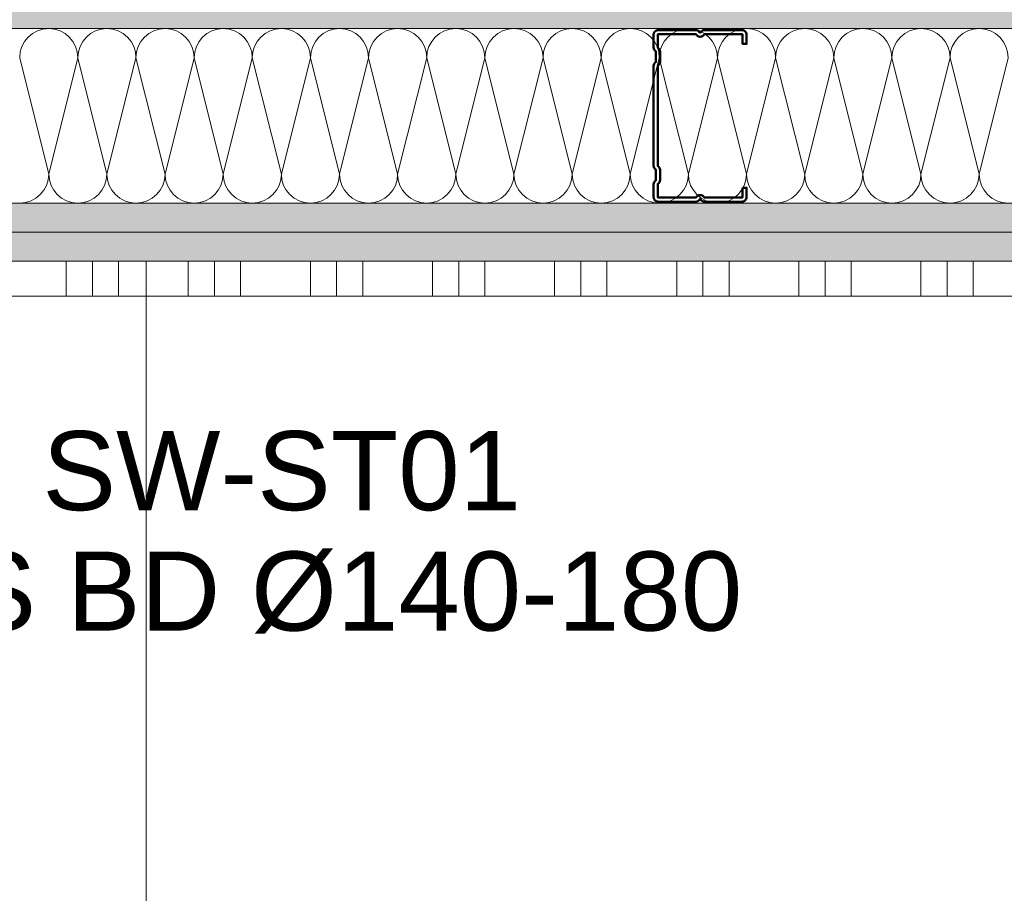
# Model space of a CAD drawing. Header units: metres. Extents: x -3.5 to 65.3, y -10.9 to 16.7.
# Tile 92 of 225: x 40.75 to 41.173, y 3.538 to 3.914. Entities that reach past the tile are written whole.
import ezdxf

# ---------------------------------------------------------------- set-up
doc = ezdxf.new("R2010")
doc.units = ezdxf.units.M
doc.header["$MEASUREMENT"] = 0
doc.linetypes.add('Wipeout_Contour', pattern=[1, 0, -1])
for name, color, linetype in [('102 - Bemaßung_ Beschriftung.Detail_ Ausschnitt', 7, 'Continuous'), ('654 - Abdeckung.Wand Belag', 7, 'Continuous'), ('660 - Unterkonstruktion.Trockenbau', 7, 'Continuous'), ('Neubau_102 - Bemaßung_ Beschriftung.Detail_ Ausschnitt', 7, 'Continuous'), ('Neubau_606 - Struktur.Wand Innen Ausbau', 7, 'Continuous'), ('Neubau_650 - Abdeckung.Fußboden Aufbau', 7, 'Continuous')]:
    doc.layers.add(name, color=color, linetype=linetype)
doc.styles.add('ERSTELLTER_STIL_1', font='txt')
doc.dimstyles.new('ERSTELLTER_STIL__2', dxfattribs={"dimtxt": 0.04, "dimasz": 0.02128, "dimexe": 0.18, "dimexo": 0.0625, "dimgap": 0, "dimtad": 1, "dimtih": 1, "dimtoh": 1, "dimzin": 0, "dimdsep": 46, "dimtxsty": 'ERSTELLTER_STIL_1', "dimblk": 'ARROWHEAD_2', "dimblk1": 'ARROWHEAD_2', "dimblk2": 'ARROWHEAD_2', "dimcen": 0.09, "dimse1": 1, "dimse2": 1, "dimclrd": 7, "dimclre": 7, "dimclrt": 7, "dimazin": 0, "dimtfac": 1, "dimtdec": 4, "dimtmove": 2, "dimatfit": 3, "dimfxl": 1, "dimtolj": 1, "dimtzin": 0, "dimarcsym": 0})
doc.dimstyles.new('ERSTELLTER_STIL__5', dxfattribs={"dimtxt": 0.04, "dimasz": 0.02128, "dimexe": 0.18, "dimexo": 0.0625, "dimgap": 0, "dimtad": 1, "dimtih": 1, "dimtoh": 1, "dimzin": 0, "dimdsep": 46, "dimtxsty": 'ERSTELLTER_STIL_1', "dimblk": 'ARROWHEAD_2', "dimblk1": 'ARROWHEAD_2', "dimblk2": 'ARROWHEAD_2', "dimcen": 0.09, "dimclrd": 7, "dimclre": 7, "dimclrt": 7, "dimazin": 0, "dimtfac": 1, "dimtdec": 4, "dimtmove": 0, "dimatfit": 3, "dimfxl": 1, "dimtolj": 1, "dimtzin": 0, "dimarcsym": 0})
doc.dimstyles.new('ERSTELLTER_STIL__7', dxfattribs={"dimtxt": 0.18, "dimasz": 0.010944, "dimexe": 0.18, "dimexo": 0.0625, "dimgap": 0, "dimtad": 0, "dimtih": 1, "dimtoh": 1, "dimdec": 4, "dimzin": 0, "dimdsep": 46, "dimcen": 0.09, "dimadec": 0, "dimazin": 0, "dimtfac": 1, "dimtdec": 4, "dimtmove": 0, "dimatfit": 3, "dimldrblk": 'ARROWHEAD_11', "dimfxl": 1, "dimtolj": 1, "dimtzin": 0, "dimarcsym": 0})
pattern_1 = [(45, (0, 0), (-0.0070710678, 0.0070710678), [0, -0.01])]

# ---------------------------------------------------------------- blocks, each defined once
blk = doc.blocks.new('*X68')
at = {"layer": 'Neubau_606 - Struktur.Wand Innen Ausbau', "color": 7, "linetype": 'Continuous', "lineweight": 5}
for p, q in [((40.75, 3.8975), (40.7625, 3.8475)), ((40.775, 3.8975), (40.7625, 3.8475)), ((40.775, 3.8975), (40.7875, 3.8475)), ((40.8, 3.8975), (40.7875, 3.8475)), ((40.8, 3.8975), (40.8125, 3.8475)), ((40.825, 3.8975), (40.8125, 3.8475)), ((40.825, 3.8975), (40.8375, 3.8475)), ((40.85, 3.8975), (40.8375, 3.8475)), ((40.85, 3.8975), (40.8625, 3.8475)), ((40.875, 3.8975), (40.8625, 3.8475)), ((40.875, 3.8975), (40.8875, 3.8475)), ((40.9, 3.8975), (40.8875, 3.8475)), ((40.9, 3.8975), (40.9125, 3.8475)), ((40.925, 3.8975), (40.9125, 3.8475)), ((40.925, 3.8975), (40.9375, 3.8475)), ((40.95, 3.8975), (40.9375, 3.8475)), ((40.95, 3.8975), (40.9625, 3.8475)), ((40.975, 3.8975), (40.9625, 3.8475)), ((40.975, 3.8975), (40.9875, 3.8475)), ((41, 3.8975), (40.9875, 3.8475)), ((41, 3.8975), (41.0125, 3.8475)), ((41.025, 3.8975), (41.0125, 3.8475)), ((41.025, 3.8975), (41.0375, 3.8475)), ((41.05, 3.8975), (41.0375, 3.8475)), ((41.05, 3.8975), (41.0625, 3.8475)), ((41.075, 3.8975), (41.0625, 3.8475)), ((41.075, 3.8975), (41.0875, 3.8475)), ((41.1, 3.8975), (41.0875, 3.8475)), ((41.1, 3.8975), (41.1125, 3.8475)), ((41.125, 3.8975), (41.1125, 3.8475)), ((41.125, 3.8975), (41.1375, 3.8475)), ((41.15, 3.8975), (41.1375, 3.8475)), ((41.15, 3.8975), (41.1625, 3.8475)), ((41.175, 3.8975), (41.1625, 3.8475))]:
    blk.add_line(p, q, dxfattribs=at)
for centre, start, end in [((40.7625, 3.8975), 90, 180), ((40.7625, 3.8975), 360, 90), ((40.7875, 3.8975), 90, 180), ((40.7875, 3.8975), 360, 90), ((40.8125, 3.8975), 90, 180), ((40.8125, 3.8975), 360, 90), ((40.8375, 3.8975), 90, 180), ((40.8375, 3.8975), 360, 90), ((40.8625, 3.8975), 90, 180), ((40.8625, 3.8975), 360, 90), ((40.8875, 3.8975), 90, 180), ((40.8875, 3.8975), 360, 90), ((40.9125, 3.8975), 90, 180), ((40.9125, 3.8975), 360, 90), ((40.9375, 3.8975), 90, 180), ((40.9375, 3.8975), 360, 90), ((40.9625, 3.8975), 90, 180), ((40.9625, 3.8975), 360, 90), ((40.9875, 3.8975), 90, 180), ((40.9875, 3.8975), 360, 90), ((41.0125, 3.8975), 90, 180), ((41.0125, 3.8975), 360, 90), ((41.0375, 3.8975), 90, 180), ((41.0375, 3.8975), 360, 90), ((41.0625, 3.8975), 90, 180), ((41.0625, 3.8975), 360, 90), ((41.0875, 3.8975), 90, 180), ((41.0875, 3.8975), 360, 90), ((41.1125, 3.8975), 90, 180), ((41.1125, 3.8975), 360, 90), ((41.1375, 3.8975), 90, 180), ((41.1375, 3.8975), 360, 90), ((41.1625, 3.8975), 90, 180), ((41.1625, 3.8975), 360, 90), ((40.75, 3.8475), 270, 360), ((40.775, 3.8475), 180, 270), ((40.775, 3.8475), 270, 360), ((40.8, 3.8475), 180, 270), ((40.8, 3.8475), 270, 360), ((40.825, 3.8475), 180, 270), ((40.825, 3.8475), 270, 360), ((40.85, 3.8475), 180, 270), ((40.85, 3.8475), 270, 360), ((40.875, 3.8475), 180, 270), ((40.875, 3.8475), 270, 360), ((40.9, 3.8475), 180, 270), ((40.9, 3.8475), 270, 360), ((40.925, 3.8475), 180, 270), ((40.925, 3.8475), 270, 360), ((40.95, 3.8475), 180, 270), ((40.95, 3.8475), 270, 360), ((40.975, 3.8475), 180, 270), ((40.975, 3.8475), 270, 360), ((41, 3.8475), 180, 270), ((41, 3.8475), 270, 360), ((41.025, 3.8475), 180, 270), ((41.025, 3.8475), 270, 360), ((41.05, 3.8475), 180, 270), ((41.05, 3.8475), 270, 360), ((41.075, 3.8475), 180, 270), ((41.075, 3.8475), 270, 360), ((41.1, 3.8475), 180, 270), ((41.1, 3.8475), 270, 360), ((41.125, 3.8475), 180, 270), ((41.125, 3.8475), 270, 360), ((41.15, 3.8475), 180, 270), ((41.15, 3.8475), 270, 360), ((41.175, 3.8475), 180, 270)]:
    blk.add_arc(centre, 0.0125, start, end, dxfattribs=at)
blk = doc.blocks.new('*X91')
at = {"layer": '654 - Abdeckung.Wand Belag', "color": 7, "linetype": 'Continuous', "lineweight": 5}
for p, q in [((40.74, 3.81), (40.7925, 3.81)), ((40.77, 3.81), (40.77, 3.795)), ((40.78125, 3.81), (40.78125, 3.795)), ((40.7925, 3.81), (40.7925, 3.795)), ((40.7925, 3.81), (40.845, 3.81)), ((40.8225, 3.81), (40.8225, 3.795)), ((40.83375, 3.81), (40.83375, 3.795)), ((40.845, 3.81), (40.845, 3.795)), ((40.845, 3.81), (40.8975, 3.81)), ((40.875, 3.81), (40.875, 3.795)), ((40.88625, 3.81), (40.88625, 3.795)), ((40.8975, 3.81), (40.8975, 3.795)), ((40.8975, 3.81), (40.95, 3.81)), ((40.9275, 3.81), (40.9275, 3.795)), ((40.93875, 3.81), (40.93875, 3.795)), ((40.95, 3.81), (40.95, 3.795)), ((40.95, 3.81), (41.0025, 3.81)), ((40.98, 3.81), (40.98, 3.795)), ((40.99125, 3.81), (40.99125, 3.795)), ((41.0025, 3.81), (41.0025, 3.795)), ((41.0025, 3.81), (41.055, 3.81)), ((41.0325, 3.81), (41.0325, 3.795)), ((41.04375, 3.81), (41.04375, 3.795)), ((41.055, 3.81), (41.055, 3.795)), ((41.055, 3.81), (41.1075, 3.81)), ((41.085, 3.81), (41.085, 3.795)), ((41.09625, 3.81), (41.09625, 3.795)), ((41.1075, 3.81), (41.1075, 3.795)), ((41.1075, 3.81), (41.16, 3.81)), ((41.1375, 3.81), (41.1375, 3.795)), ((41.14875, 3.81), (41.14875, 3.795)), ((41.16, 3.81), (41.16, 3.795)), ((41.16, 3.81), (41.2125, 3.81))]:
    blk.add_line(p, q, dxfattribs=at)
blk = doc.blocks.new('*D394')
at = {"layer": '102 - Bemaßung_ Beschriftung.Detail_ Ausschnitt', "color": 7, "linetype": 'Continuous', "lineweight": 5}
for p, q in [((40.37997, 0.9763), (40.37997, 1.0183)), ((40.80397, 0.9763), (40.80397, 1.0183)), ((40.38806, 1.0113), (40.37189, 0.9833)), ((40.81205, 1.0113), (40.79589, 0.9833)), ((40.36628, 0.9973), (40.37997, 0.9973)), ((40.37997, 0.9973), (40.80397, 0.9973))]:
    blk.add_line(p, q, dxfattribs=at)
at = {"layer": '102 - Bemaßung_ Beschriftung.Detail_ Ausschnitt', "color": 7, "lineweight": 5, "insert": (40.60755, 1.0053), "char_height": 0.04, "attachment_point": 7, "style": 'ERSTELLTER_STIL_1'}
blk.add_mtext('\\A1;{\\pql;\\fArial|b0|i0|c0|p38;42\\fArial|b0|i0|c0|p38;\\A1{\\H.66x;\\S4^  ;}}', dxfattribs=at)
blk = doc.blocks.new('ARROWHEAD_2')
at = {"color": 0, "linetype": 'Continuous', "lineweight": 0}
for p, q in [((-0.378, -0.655), (0.378, 0.655)), ((0, 0), (-1, 0))]:
    blk.add_line(p, q, dxfattribs=at)
blk = doc.blocks.new('*D420')
at = {"layer": '102 - Bemaßung_ Beschriftung.Detail_ Ausschnitt', "color": 7, "linetype": 'Continuous', "lineweight": 5}
for p, q in [((43.74499, 3.38594), (43.74499, 3.89)), ((40.12997, 3.38594), (40.12997, 3.465)), ((40.13806, 3.42094), (40.12189, 3.39294)), ((43.75307, 3.42094), (43.73691, 3.39294)), ((40.11628, 3.40694), (40.12997, 3.40694)), ((40.12997, 3.40694), (43.74499, 3.40694))]:
    blk.add_line(p, q, dxfattribs=at)
at = {"color": 254, "linetype": 'Wipeout_Contour', "lineweight": 0, "ltscale": 168.323214}
blk.add_wipeout([(41.86675, 3.40744), (42.00821, 3.40744), (42.00821, 3.46244), (41.86675, 3.46244)], dxfattribs=at).dxf.layer = '102 - Bemaßung_ Beschriftung.Detail_ Ausschnitt'
at = {"layer": '102 - Bemaßung_ Beschriftung.Detail_ Ausschnitt', "color": 7, "lineweight": 5, "insert": (41.87425, 3.40718), "char_height": 0.04, "attachment_point": 7, "style": 'ERSTELLTER_STIL_1'}
blk.add_mtext('\\A1;{\\pql;\\fArial|b0|i0|c0|p38;3,61\\fArial|b0|i0|c0|p38;\\A1{\\H.66x;\\S5^  ;}}', dxfattribs=at)
blk = doc.blocks.new('ARROWHEAD_11')
at = {"color": 0, "linetype": 'Continuous', "lineweight": 0}
blk.add_line((0, 0), (-1, 0), dxfattribs=at)
at = {"color": 0, "linetype": 'Continuous', "lineweight": 0, "const_width": 0.25, "flags": 128}
blk.add_lwpolyline([(-0.125, 0, 1), (0.125, 0, 1)], format="xyb", close=True, dxfattribs=at)

msp = doc.modelspace()

# ---------------------------------------------------------------- hatches: boundary and pattern name
at = {"layer": 'Neubau_606 - Struktur.Wand Innen Ausbau', "linetype": 'Continuous', "lineweight": 0, "true_color": 0x000000}
h = msp.add_hatch(dxfattribs=at)
h.set_pattern_fill('Gips_0001', color=18, style=0, pattern_type=2)
h.set_pattern_definition(pattern_1)
h.paths.add_polyline_path([(40.12997, 3.9225), (40.12997, 3.91), (42.32499, 3.91), (42.32499, 3.9225)])
h = msp.add_hatch(dxfattribs=at)
h.set_pattern_fill('Gips_0001', color=18, style=0, pattern_type=2)
h.set_pattern_definition(pattern_1)
h.paths.add_polyline_path([(40.12997, 3.8225), (42.32499, 3.8225), (42.32499, 3.835), (40.12997, 3.835)])
h = msp.add_hatch(dxfattribs=at)
h.set_pattern_fill('Gips_0001', color=18, style=0, pattern_type=2)
h.set_pattern_definition(pattern_1)
h.paths.add_polyline_path([(42.32499, 3.8225), (40.12997, 3.8225), (40.12997, 3.81), (42.32499, 3.81)])
at = {"layer": 'Neubau_650 - Abdeckung.Fußboden Aufbau', "linetype": 'Continuous', "lineweight": 13, "true_color": 0xafafaf}
h = msp.add_hatch(dxfattribs=at)
h.set_pattern_fill('Raster_60x60_Fuge_2mm_0001', color=253, style=0, pattern_type=2)
h.set_pattern_definition([(0, (42.61, 3.81), (0, 0.602), []), (90, (42.61, 3.81), (-0.602, 0), [])])
h.paths.add_polyline_path([(42.32499, 3.81), (40.37997, 3.81), (40.37997, 0.255), (43.54499, 0.255), (43.54499, 0.33, -0.414214), (43.49499, 0.28, -0.414214), (43.44499, 0.33, -0.414214), (43.39499, 0.28, -0.414214), (43.34499, 0.33, -0.414214), (43.39499, 0.38, -0.414214), (43.44499, 0.33, -0.414214), (43.49499, 0.38, -0.414214), (43.54499, 0.33), (43.54499, 3.81), (43.20999, 3.81), (43.20999, 3.935), (42.32499, 3.935)])

# ---------------------------------------------------------------- linework, layer by layer
at = {"layer": '654 - Abdeckung.Wand Belag', "color": 7, "linetype": 'Continuous', "lineweight": 5, "flags": 128}
for points in [[(42.29499, 3.81), (40.37999, 3.81)], [(40.37999, 3.795), (42.29499, 3.795)]]:
    msp.add_lwpolyline(points, dxfattribs=at)
at = {"layer": 'Neubau_606 - Struktur.Wand Innen Ausbau', "color": 1, "linetype": 'Continuous', "lineweight": 5}
for p, q in [((42.32499, 3.91), (40.12997, 3.91)), ((40.12997, 3.835), (42.32499, 3.835)), ((40.12997, 3.8225), (42.32499, 3.8225))]:
    msp.add_line(p, q, dxfattribs=at)
at = {"layer": 'Neubau_606 - Struktur.Wand Innen Ausbau', "color": 1, "linetype": 'Continuous', "lineweight": 5, "flags": 128}
msp.add_lwpolyline([(40.37997, 3.81), (42.32499, 3.81)], dxfattribs=at)
at = {"layer": 'Neubau_650 - Abdeckung.Fußboden Aufbau', "color": 1, "linetype": 'Continuous', "lineweight": 13, "flags": 128}
msp.add_lwpolyline([(43.54499, 0.33), (43.54499, 0.255), (40.37997, 0.255), (40.37997, 3.81), (42.32499, 3.81), (42.32499, 3.935)], dxfattribs=at)

# ---------------------------------------------------------------- block references
at = {"layer": '654 - Abdeckung.Wand Belag', "color": 7, "lineweight": 5}
msp.add_blockref('*X91', (0, 0), dxfattribs=at)
at = {"layer": 'Neubau_606 - Struktur.Wand Innen Ausbau', "color": 1, "lineweight": 13}
msp.add_blockref('*X68', (0, 0), dxfattribs=at)

# ---------------------------------------------------------------- dimensions: what is measured, and where the dimension line sits
at = {"layer": '102 - Bemaßung_ Beschriftung.Detail_ Ausschnitt', "color": 7, "linetype": 'Continuous', "lineweight": 5}
dim = msp.add_linear_dim(base=(40.80397, 0.9973), p1=(40.37997, 3.81), p2=(40.80397, 3.208), dimstyle='ERSTELLTER_STIL__2', dxfattribs=at)
dim.commit()
dim.dimension.update_dxf_attribs({"geometry": '*D394', "text_midpoint": (40.69207, 1.0253), "dimtype": 160})

# ---------------------------------------------------------------- next in the draw order: dimensions: what is measured, and where the dimension line sits
dim = msp.add_linear_dim(base=(43.74499, 3.40694), p1=(40.12997, 3.465), p2=(43.74499, 3.89), dimstyle='ERSTELLTER_STIL__5', dxfattribs=at)
dim.commit()
dim.dimension.update_dxf_attribs({"geometry": '*D420', "text_midpoint": (41.98023, 3.43494), "dimtype": 160})

# ---------------------------------------------------------------- next in the draw order: linework, layer by layer
at = {"layer": '660 - Unterkonstruktion.Trockenbau', "color": 7, "linetype": 'Continuous', "lineweight": 50, "flags": 128}
msp.add_lwpolyline([(41.06081, 3.8416), (41.06256, 3.8416), (41.06256, 3.8376, -0.414214), (41.06056, 3.8356), (41.04451, 3.8356, -0.267949), (41.04278, 3.8366, 0.57735), (41.04234, 3.8366, -0.267949), (41.04061, 3.8356), (41.02456, 3.8356, -0.414214), (41.02256, 3.8376), (41.02256, 3.8431, -0.250492), (41.02345, 3.84476, 0.250492), (41.02356, 3.84497), (41.02356, 3.84923, 0.250492), (41.02345, 3.84944, -0.250492), (41.02256, 3.8511), (41.02256, 3.8939, -0.250492), (41.02345, 3.89556, 0.250492), (41.02356, 3.89577), (41.02356, 3.90003, 0.250492), (41.02345, 3.90024, -0.250492), (41.02256, 3.9019), (41.02256, 3.9074, -0.414214), (41.02456, 3.9094), (41.04061, 3.9094, -0.267949), (41.04234, 3.9084, 0.57735), (41.04278, 3.9084, -0.267949), (41.04451, 3.9094), (41.06056, 3.9094, -0.414214), (41.06256, 3.9074), (41.06256, 3.9034), (41.06081, 3.9034), (41.06081, 3.9074, 0.414214), (41.06056, 3.90765), (41.04451, 3.90765, 0.267949), (41.04429, 3.90753, -0.57735), (41.04083, 3.90753, 0.267949), (41.04061, 3.90765), (41.02456, 3.90765, 0.414214), (41.02431, 3.9074), (41.02431, 3.9019, 0.250492), (41.02442, 3.90169, -0.250492), (41.02531, 3.90003), (41.02531, 3.89577, -0.250492), (41.02442, 3.89411, 0.250492), (41.02431, 3.8939), (41.02431, 3.8511, 0.250492), (41.02442, 3.85089, -0.250492), (41.02531, 3.84923), (41.02531, 3.84497, -0.250492), (41.02442, 3.84331, 0.250492), (41.02431, 3.8431), (41.02431, 3.8376, 0.414214), (41.02456, 3.83735), (41.04061, 3.83735, 0.267949), (41.04083, 3.83748, -0.57735), (41.04429, 3.83748, 0.267949), (41.04451, 3.83735), (41.06056, 3.83735, 0.414214), (41.06081, 3.8376)], format="xyb", close=True, dxfattribs=at)

# ---------------------------------------------------------------- next in the draw order: texts
at = {"layer": 'Neubau_102 - Bemaßung_ Beschriftung.Detail_ Ausschnitt', "color": 7, "linetype": 'Continuous', "lineweight": 9, "insert": (41.06067, 3.64995), "char_height": 0.034, "attachment_point": 9, "line_spacing_factor": 0.913298, "style": 'ERSTELLTER_STIL_1'}
msp.add_mtext('\\A1;{\\pqc;\\fArial|b0|i0|c0|p38;SW-ST01\\P\\pqc;\\fArial|b0|i0|c0|p38;HLS BD\\fArial|b0|i0|c0|p38; \\fArial|b0|i0|c0|p38;Ø\\fArial|b0|i0|c0|p38;140\\fArial|b0|i0|c0|p38;-180}', dxfattribs=at)

# ---------------------------------------------------------------- next in the draw order: leaders
at = {"layer": 'Neubau_102 - Bemaßung_ Beschriftung.Detail_ Ausschnitt', "color": 1, "linetype": 'Continuous', "lineweight": 13, "annotation_type": 0, "has_hookline": 1, "hookline_direction": 0, "text_width": 0.38957}
msp.add_leader([(40.14497, 3.66002), (40.23155, 3.64995), (40.67109, 3.64995)], dimstyle='ERSTELLTER_STIL__7', dxfattribs=at)

doc.saveas('drawing.dxf')
